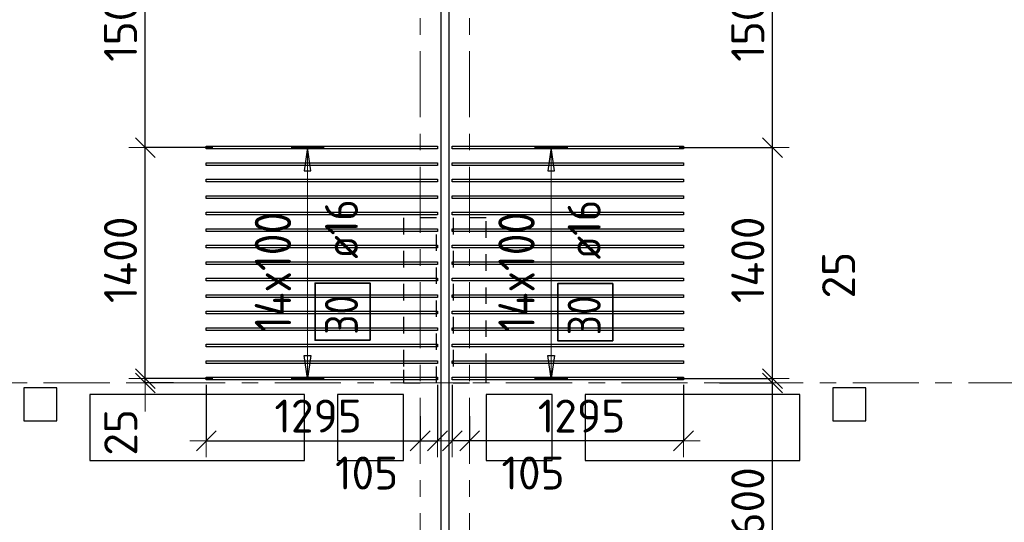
# Model space of a CAD drawing. Header units: metres. Extents: x -38 to 107, y -15 to 21.
# Tile 33 of 167: x 30.13 to 36.09, y 8.16 to 11.2. Entities that reach past the tile are written whole.
import ezdxf

# ---------------------------------------------------------------- set-up
doc = ezdxf.new("R2010")
doc.units = ezdxf.units.M
doc.header["$PDMODE"] = 65
for name, pattern in [('______11', [0.5, 0.4, -0.05, 0, -0.05]), ('______2', [0.0405, 0.03, -0.0105]), ('______5', [1.1, 0.8, -0.1, 0.1, -0.1])]:
    doc.linetypes.add(name, pattern=pattern)
for name, color, linetype, lineweight in [('XR$2$Осевая линия (1)', 7, '______5', 13), ('XR$4$Перекрытие (1)', 7, 'Continuous', 35), ('XR$4$Размерная линия (1)', 7, 'Continuous', 13)]:
    doc.layers.add(name, color=color, linetype=linetype, lineweight=lineweight)
doc.layers.add('XR$4$Арм.стержн.Доп. Арм верхн.зоны Х', color=7, linetype='Continuous', lineweight=35, true_color=0x8c8cff)
doc.layers.add('XR$6$Стена_ бетон несущ.', color=7, linetype='Continuous', lineweight=70, true_color=0xb4b496)
doc.styles.add('ISOCPEUR', font='txt')
doc.dimstyles.new('DIMSTYLE_3', dxfattribs={"dimtxt": 0.2, "dimasz": 0.2, "dimexe": 0, "dimexo": 0, "dimgap": 0.1, "dimtad": 2, "dimdec": 0, "dimlfac": 1000, "dimrnd": 5, "dimzin": 12, "dimdsep": 46, "dimtxsty": 'ISOCPEUR', "dimblk1": 'ALL_ML_STRICH', "dimblk2": 'ALL_ML_STRICH', "dimsah": 1, "dimcen": 0, "dimclrd": 7, "dimclre": 256, "dimclrt": 7, "dimadec": 0, "dimazin": 0, "dimtfac": 1, "dimtdec": 0, "dimtix": 1, "dimtmove": 2, "dimatfit": 3, "dimfxl": 0, "dimtzin": 0, "dimlwd": 0, "dimlwe": -3, "dimarcsym": 0})
doc.dimstyles.new('DIMSTYLE_33', dxfattribs={"dimtxt": 0.2, "dimasz": 0.2, "dimexe": 0, "dimexo": 0, "dimgap": 0.1, "dimtad": 2, "dimdec": 0, "dimlfac": 1000, "dimrnd": 5, "dimzin": 12, "dimdsep": 46, "dimtxsty": 'ISOCPEUR', "dimblk1": 'ALL_ML_STRICH', "dimblk2": 'ALL_ML_STRICH', "dimsah": 1, "dimcen": 0, "dimclrd": 7, "dimclre": 256, "dimclrt": 7, "dimadec": 0, "dimazin": 0, "dimtfac": 1, "dimtdec": 0, "dimtix": 1, "dimtmove": 2, "dimatfit": 3, "dimfxl": 0, "dimtvp": 1.2, "dimtzin": 0, "dimlwd": 0, "dimlwe": -3, "dimarcsym": 0})
doc.dimstyles.new('DIMSTYLE_34', dxfattribs={"dimtxt": 0.2, "dimasz": 0.2, "dimexe": 0, "dimexo": 0, "dimgap": 0.1, "dimtad": 0, "dimdec": 0, "dimlfac": 1000, "dimrnd": 5, "dimzin": 12, "dimdsep": 46, "dimtxsty": 'ISOCPEUR', "dimblk1": 'ALL_ML_STRICH', "dimblk2": 'ALL_ML_STRICH', "dimsah": 1, "dimcen": 0, "dimclrd": 7, "dimclre": 256, "dimclrt": 7, "dimadec": 0, "dimazin": 0, "dimtfac": 1, "dimtdec": 0, "dimtix": 1, "dimtmove": 2, "dimatfit": 3, "dimfxl": 0, "dimtvp": 1.2, "dimtzin": 0, "dimlwd": 0, "dimlwe": -3, "dimarcsym": 0})

# ---------------------------------------------------------------- blocks, each defined once
blk = doc.blocks.new('ALL_ML_STRICH')
at = {"color": 0, "linetype": 'ByBlock', "lineweight": -2}
for p, q in [((-0.3, -0.3), (0.3, 0.3)), ((0, -0.5), (0, 0.5)), ((-1, 0), (0.5, 0))]:
    blk.add_line(p, q, dxfattribs=at)
blk = doc.blocks.new('*D295')
at = {"layer": 'DEFPOINTS', "color": 7, "linetype": 'Continuous', "lineweight": 13, "transparency": 33554687}
for p in [(31.255, 9.0083), (32.55, 8.8195), (31.255, 8.6495)]:
    blk.add_point(p, dxfattribs=at)
at = {"layer": 'XR$4$Размерная линия (1)', "color": 9, "linetype": 'Continuous', "lineweight": -2, "true_color": 0xc7c7c7, "transparency": 33554687}
for p, q in [((31.255, 8.9883), (31.255, 8.6495)), ((32.55, 8.7995), (32.55, 8.6495))]:
    blk.add_line(p, q, dxfattribs=at)
at = {"layer": 'XR$4$Размерная линия (1)', "color": 7, "linetype": 'Continuous', "lineweight": -2, "transparency": 33554687}
blk.add_line((31.255, 8.6495), (32.55, 8.6495), dxfattribs=at)
at = {"layer": 'XR$4$Размерная линия (1)', "color": 7, "linetype": 'Continuous', "lineweight": 13, "transparency": 33554687, "xscale": 0.2, "yscale": 0.2, "zscale": 0.2, "rotation": 180}
blk.add_blockref('ALL_ML_STRICH', (31.255, 8.6495), dxfattribs=at)
at = {"layer": 'XR$4$Размерная линия (1)', "color": 7, "linetype": 'Continuous', "lineweight": 13, "transparency": 33554687, "xscale": 0.2, "yscale": 0.2, "zscale": 0.2}
blk.add_blockref('ALL_ML_STRICH', (32.55, 8.6495), dxfattribs=at)
at = {"layer": 'XR$4$Размерная линия (1)', "color": 7, "linetype": 'Continuous', "lineweight": 13, "transparency": 33554687, "insert": (31.9325, 8.7995), "char_height": 0.2, "width": 0.8, "attachment_point": 5, "style": 'ISOCPEUR'}
blk.add_mtext('\\A1;{1295}', dxfattribs=at)
blk = doc.blocks.new('*D296')
at = {"layer": 'DEFPOINTS', "color": 7, "linetype": 'Continuous', "lineweight": 13, "transparency": 33554687}
for p in [(32.655, 9.0083), (32.55, 8.8195), (32.55, 8.6495)]:
    blk.add_point(p, dxfattribs=at)
at = {"layer": 'XR$4$Размерная линия (1)', "color": 9, "linetype": 'Continuous', "lineweight": -2, "true_color": 0xc7c7c7, "transparency": 33554687}
for p, q in [((32.655, 8.9883), (32.655, 8.6495)), ((32.55, 8.7995), (32.55, 8.6495))]:
    blk.add_line(p, q, dxfattribs=at)
at = {"layer": 'XR$4$Размерная линия (1)', "color": 7, "linetype": 'Continuous', "lineweight": -2, "transparency": 33554687}
blk.add_line((32.55, 8.6495), (32.655, 8.6495), dxfattribs=at)
at = {"layer": 'XR$4$Размерная линия (1)', "color": 7, "linetype": 'Continuous', "lineweight": 13, "transparency": 33554687, "xscale": 0.2, "yscale": 0.2, "zscale": 0.2, "rotation": 180}
blk.add_blockref('ALL_ML_STRICH', (32.55, 8.6495), dxfattribs=at)
at = {"layer": 'XR$4$Размерная линия (1)', "color": 7, "linetype": 'Continuous', "lineweight": 13, "transparency": 33554687, "xscale": 0.2, "yscale": 0.2, "zscale": 0.2}
blk.add_blockref('ALL_ML_STRICH', (32.655, 8.6495), dxfattribs=at)
at = {"layer": 'XR$4$Размерная линия (1)', "color": 7, "linetype": 'Continuous', "lineweight": 13, "transparency": 33554687, "insert": (32.2262, 8.4543), "char_height": 0.2, "width": 0.6, "attachment_point": 5, "style": 'ISOCPEUR'}
blk.add_mtext('\\A1;{105}', dxfattribs=at)
blk = doc.blocks.new('*D303')
at = {"layer": 'DEFPOINTS', "color": 7, "linetype": 'Continuous', "lineweight": 13, "transparency": 33554687}
for p in [(34.145, 9.0083), (32.85, 8.8195), (34.145, 8.6495)]:
    blk.add_point(p, dxfattribs=at)
at = {"layer": 'XR$4$Размерная линия (1)', "color": 9, "linetype": 'Continuous', "lineweight": -2, "true_color": 0xc7c7c7, "transparency": 33554687}
for p, q in [((34.145, 8.9883), (34.145, 8.6495)), ((32.85, 8.7995), (32.85, 8.6495))]:
    blk.add_line(p, q, dxfattribs=at)
at = {"layer": 'XR$4$Размерная линия (1)', "color": 7, "linetype": 'Continuous', "lineweight": -2, "transparency": 33554687}
blk.add_line((34.145, 8.6495), (32.85, 8.6495), dxfattribs=at)
at = {"layer": 'XR$4$Размерная линия (1)', "color": 7, "linetype": 'Continuous', "lineweight": 13, "transparency": 33554687, "xscale": 0.2, "yscale": 0.2, "zscale": 0.2}
for p, rotation in [((32.85, 8.6495), 180), ((34.145, 8.6495), 360)]:
    blk.add_blockref('ALL_ML_STRICH', p, dxfattribs=dict(at, rotation=rotation))
at = {"layer": 'XR$4$Размерная линия (1)', "color": 7, "linetype": 'Continuous', "lineweight": 13, "transparency": 33554687, "insert": (33.5275, 8.7995), "char_height": 0.2, "width": 0.8, "attachment_point": 5, "style": 'ISOCPEUR'}
blk.add_mtext('\\A1;{1295}', dxfattribs=at)
blk = doc.blocks.new('*D304')
at = {"layer": 'DEFPOINTS', "color": 7, "linetype": 'Continuous', "lineweight": 13, "transparency": 33554687}
for p in [(32.745, 9.0083), (32.85, 8.8195), (32.85, 8.6495)]:
    blk.add_point(p, dxfattribs=at)
at = {"layer": 'XR$4$Размерная линия (1)', "color": 9, "linetype": 'Continuous', "lineweight": -2, "true_color": 0xc7c7c7, "transparency": 33554687}
for p, q in [((32.745, 8.9883), (32.745, 8.6495)), ((32.85, 8.7995), (32.85, 8.6495))]:
    blk.add_line(p, q, dxfattribs=at)
at = {"layer": 'XR$4$Размерная линия (1)', "color": 7, "linetype": 'Continuous', "lineweight": -2, "transparency": 33554687}
blk.add_line((32.85, 8.6495), (32.745, 8.6495), dxfattribs=at)
at = {"layer": 'XR$4$Размерная линия (1)', "color": 7, "linetype": 'Continuous', "lineweight": 13, "transparency": 33554687, "xscale": 0.2, "yscale": 0.2, "zscale": 0.2}
for p, rotation in [((32.745, 8.6495), 180), ((32.85, 8.6495), 360)]:
    blk.add_blockref('ALL_ML_STRICH', p, dxfattribs=dict(at, rotation=rotation))
at = {"layer": 'XR$4$Размерная линия (1)', "color": 7, "linetype": 'Continuous', "lineweight": 13, "transparency": 33554687, "insert": (33.2338, 8.4543), "char_height": 0.2, "width": 0.6, "attachment_point": 5, "style": 'ISOCPEUR'}
blk.add_mtext('\\A1;{105}', dxfattribs=at)
blk = doc.blocks.new('*D468')
at = {"layer": 'DEFPOINTS', "color": 7, "linetype": 'Continuous', "lineweight": 13, "transparency": 33554687}
for p in [(31.3139, 9.0262), (30.8857, 9), (31.0772, 9)]:
    blk.add_point(p, dxfattribs=at)
at = {"layer": 'XR$4$Размерная линия (1)', "color": 9, "linetype": 'Continuous', "lineweight": -2, "true_color": 0xc7c7c7, "transparency": 33554687}
for p, q in [((31.2939, 9.0262), (30.8857, 9.0262)), ((31.0572, 9), (30.8857, 9))]:
    blk.add_line(p, q, dxfattribs=at)
at = {"layer": 'XR$4$Размерная линия (1)', "color": 7, "linetype": 'Continuous', "lineweight": -2, "transparency": 33554687}
blk.add_line((30.8857, 9), (30.8857, 9.0262), dxfattribs=at)
at = {"layer": 'XR$4$Размерная линия (1)', "color": 7, "linetype": 'Continuous', "lineweight": 13, "transparency": 33554687, "xscale": 0.2, "yscale": 0.2, "zscale": 0.2}
for p, rotation in [((30.8857, 9), 270), ((30.8857, 9.0262), 90)]:
    blk.add_blockref('ALL_ML_STRICH', p, dxfattribs=dict(at, rotation=rotation))
at = {"layer": 'XR$4$Размерная линия (1)', "color": 7, "linetype": 'Continuous', "lineweight": 13, "transparency": 33554687, "insert": (30.7372, 8.7006), "char_height": 0.2, "width": 0.4, "attachment_point": 5, "rotation": 90, "style": 'ISOCPEUR'}
blk.add_mtext('\\A1;{25}', dxfattribs=at)
blk = doc.blocks.new('*D469')
at = {"layer": 'DEFPOINTS', "color": 7, "linetype": 'Continuous', "lineweight": 13, "transparency": 33554687}
for p in [(31.3153, 10.4262), (30.8857, 9.0262), (31.3139, 9.0262)]:
    blk.add_point(p, dxfattribs=at)
at = {"layer": 'XR$4$Размерная линия (1)', "color": 9, "linetype": 'Continuous', "lineweight": -2, "true_color": 0xc7c7c7, "transparency": 33554687}
for p, q in [((31.2953, 10.4262), (30.8857, 10.4262)), ((31.2939, 9.0262), (30.8857, 9.0262))]:
    blk.add_line(p, q, dxfattribs=at)
at = {"layer": 'XR$4$Размерная линия (1)', "color": 7, "linetype": 'Continuous', "lineweight": -2, "transparency": 33554687}
blk.add_line((30.8857, 9.0262), (30.8857, 10.4262), dxfattribs=at)
at = {"layer": 'XR$4$Размерная линия (1)', "color": 7, "linetype": 'Continuous', "lineweight": 13, "transparency": 33554687, "xscale": 0.2, "yscale": 0.2, "zscale": 0.2}
for p, rotation in [((30.8857, 10.4262), 90), ((30.8857, 9.0262), 270)]:
    blk.add_blockref('ALL_ML_STRICH', p, dxfattribs=dict(at, rotation=rotation))
at = {"layer": 'XR$4$Размерная линия (1)', "color": 7, "linetype": 'Continuous', "lineweight": 13, "transparency": 33554687, "insert": (30.7357, 9.7462), "char_height": 0.2, "width": 0.8, "attachment_point": 5, "rotation": 90, "style": 'ISOCPEUR'}
blk.add_mtext('\\A1;{1400}', dxfattribs=at)
blk = doc.blocks.new('*D470')
at = {"layer": 'DEFPOINTS', "color": 7, "linetype": 'Continuous', "lineweight": 13, "transparency": 33554687}
for p in [(31.3429, 11.9262), (30.8857, 10.4262), (31.3153, 10.4262)]:
    blk.add_point(p, dxfattribs=at)
at = {"layer": 'XR$4$Размерная линия (1)', "color": 9, "linetype": 'Continuous', "lineweight": -2, "true_color": 0xc7c7c7, "transparency": 33554687}
for p, q in [((31.3229, 11.9262), (30.8857, 11.9262)), ((31.2953, 10.4262), (30.8857, 10.4262))]:
    blk.add_line(p, q, dxfattribs=at)
at = {"layer": 'XR$4$Размерная линия (1)', "color": 7, "linetype": 'Continuous', "lineweight": -2, "transparency": 33554687}
blk.add_line((30.8857, 10.4262), (30.8857, 11.9262), dxfattribs=at)
at = {"layer": 'XR$4$Размерная линия (1)', "color": 7, "linetype": 'Continuous', "lineweight": 13, "transparency": 33554687, "xscale": 0.2, "yscale": 0.2, "zscale": 0.2}
for p, rotation in [((30.8857, 11.9262), 90), ((30.8857, 10.4262), 270)]:
    blk.add_blockref('ALL_ML_STRICH', p, dxfattribs=dict(at, rotation=rotation))
at = {"layer": 'XR$4$Размерная линия (1)', "color": 7, "linetype": 'Continuous', "lineweight": 13, "transparency": 33554687, "insert": (30.7357, 11.2062), "char_height": 0.2, "width": 0.8, "attachment_point": 5, "rotation": 90, "style": 'ISOCPEUR'}
blk.add_mtext('\\A1;{1500}', dxfattribs=at)
blk = doc.blocks.new('*D484')
at = {"layer": 'DEFPOINTS', "color": 7, "linetype": 'Continuous', "lineweight": 13, "transparency": 33554687}
for p in [(34.3438, 9), (34.4696, 7.4), (34.6844, 7.4)]:
    blk.add_point(p, dxfattribs=at)
at = {"layer": 'XR$4$Размерная линия (1)', "color": 9, "linetype": 'Continuous', "lineweight": -2, "true_color": 0xc7c7c7, "transparency": 33554687}
for p, q in [((34.3638, 9), (34.6844, 9)), ((34.4896, 7.4), (34.6844, 7.4))]:
    blk.add_line(p, q, dxfattribs=at)
at = {"layer": 'XR$4$Размерная линия (1)', "color": 7, "linetype": 'Continuous', "lineweight": -2, "transparency": 33554687}
blk.add_line((34.6844, 7.4), (34.6844, 9), dxfattribs=at)
at = {"layer": 'XR$4$Размерная линия (1)', "color": 7, "linetype": 'Continuous', "lineweight": 13, "transparency": 33554687, "xscale": 0.2, "yscale": 0.2, "zscale": 0.2}
for p, rotation in [((34.6844, 9), 90), ((34.6844, 7.4), 270)]:
    blk.add_blockref('ALL_ML_STRICH', p, dxfattribs=dict(at, rotation=rotation))
at = {"layer": 'XR$4$Размерная линия (1)', "color": 7, "linetype": 'Continuous', "lineweight": 13, "transparency": 33554687, "insert": (34.5344, 8.23), "char_height": 0.2, "width": 0.8, "attachment_point": 5, "rotation": 90, "style": 'ISOCPEUR'}
blk.add_mtext('\\A1;{1600}', dxfattribs=at)
blk = doc.blocks.new('*D485')
at = {"layer": 'DEFPOINTS', "color": 7, "linetype": 'Continuous', "lineweight": 13, "transparency": 33554687}
for p in [(34.0874, 9.0262), (34.3438, 9), (34.6844, 9)]:
    blk.add_point(p, dxfattribs=at)
at = {"layer": 'XR$4$Размерная линия (1)', "color": 9, "linetype": 'Continuous', "lineweight": -2, "true_color": 0xc7c7c7, "transparency": 33554687}
for p, q in [((34.1074, 9.0262), (34.6844, 9.0262)), ((34.3638, 9), (34.6844, 9))]:
    blk.add_line(p, q, dxfattribs=at)
at = {"layer": 'XR$4$Размерная линия (1)', "color": 7, "linetype": 'Continuous', "lineweight": -2, "transparency": 33554687}
blk.add_line((34.6844, 9), (34.6844, 9.0262), dxfattribs=at)
at = {"layer": 'XR$4$Размерная линия (1)', "color": 7, "linetype": 'Continuous', "lineweight": 13, "transparency": 33554687, "xscale": 0.2, "yscale": 0.2, "zscale": 0.2}
for p, rotation in [((34.6844, 9), 270), ((34.6844, 9.0262), 90)]:
    blk.add_blockref('ALL_ML_STRICH', p, dxfattribs=dict(at, rotation=rotation))
at = {"layer": 'XR$4$Размерная линия (1)', "color": 7, "linetype": 'Continuous', "lineweight": 13, "transparency": 33554687, "insert": (35.0844, 9.6531), "char_height": 0.2, "width": 0.4, "attachment_point": 5, "rotation": 90, "style": 'ISOCPEUR'}
blk.add_mtext('\\A1;{25}', dxfattribs=at)
blk = doc.blocks.new('*D486')
at = {"layer": 'DEFPOINTS', "color": 7, "linetype": 'Continuous', "lineweight": 13, "transparency": 33554687}
for p in [(34.0996, 10.4262), (34.0874, 9.0262), (34.6844, 9.0262)]:
    blk.add_point(p, dxfattribs=at)
at = {"layer": 'XR$4$Размерная линия (1)', "color": 9, "linetype": 'Continuous', "lineweight": -2, "true_color": 0xc7c7c7, "transparency": 33554687}
for p, q in [((34.1196, 10.4262), (34.6844, 10.4262)), ((34.1074, 9.0262), (34.6844, 9.0262))]:
    blk.add_line(p, q, dxfattribs=at)
at = {"layer": 'XR$4$Размерная линия (1)', "color": 7, "linetype": 'Continuous', "lineweight": -2, "transparency": 33554687}
blk.add_line((34.6844, 9.0262), (34.6844, 10.4262), dxfattribs=at)
at = {"layer": 'XR$4$Размерная линия (1)', "color": 7, "linetype": 'Continuous', "lineweight": 13, "transparency": 33554687, "xscale": 0.2, "yscale": 0.2, "zscale": 0.2}
for p, rotation in [((34.6844, 10.4262), 90), ((34.6844, 9.0262), 270)]:
    blk.add_blockref('ALL_ML_STRICH', p, dxfattribs=dict(at, rotation=rotation))
at = {"layer": 'XR$4$Размерная линия (1)', "color": 7, "linetype": 'Continuous', "lineweight": 13, "transparency": 33554687, "insert": (34.5344, 9.7462), "char_height": 0.2, "width": 0.8, "attachment_point": 5, "rotation": 90, "style": 'ISOCPEUR'}
blk.add_mtext('\\A1;{1400}', dxfattribs=at)
blk = doc.blocks.new('*D487')
at = {"layer": 'DEFPOINTS', "color": 7, "linetype": 'Continuous', "lineweight": 13, "transparency": 33554687}
for p in [(34.0988, 11.9262), (34.0996, 10.4262), (34.6844, 10.4262)]:
    blk.add_point(p, dxfattribs=at)
at = {"layer": 'XR$4$Размерная линия (1)', "color": 9, "linetype": 'Continuous', "lineweight": -2, "true_color": 0xc7c7c7, "transparency": 33554687}
for p, q in [((34.1188, 11.9262), (34.6844, 11.9262)), ((34.1196, 10.4262), (34.6844, 10.4262))]:
    blk.add_line(p, q, dxfattribs=at)
at = {"layer": 'XR$4$Размерная линия (1)', "color": 7, "linetype": 'Continuous', "lineweight": -2, "transparency": 33554687}
blk.add_line((34.6844, 10.4262), (34.6844, 11.9262), dxfattribs=at)
at = {"layer": 'XR$4$Размерная линия (1)', "color": 7, "linetype": 'Continuous', "lineweight": 13, "transparency": 33554687, "xscale": 0.2, "yscale": 0.2, "zscale": 0.2}
for p, rotation in [((34.6844, 11.9262), 90), ((34.6844, 10.4262), 270)]:
    blk.add_blockref('ALL_ML_STRICH', p, dxfattribs=dict(at, rotation=rotation))
at = {"layer": 'XR$4$Размерная линия (1)', "color": 7, "linetype": 'Continuous', "lineweight": 13, "transparency": 33554687, "insert": (34.5344, 11.2062), "char_height": 0.2, "width": 0.8, "attachment_point": 5, "rotation": 90, "style": 'ISOCPEUR'}
blk.add_mtext('\\A1;{1500}', dxfattribs=at)

msp = doc.modelspace()

# ---------------------------------------------------------------- linework, layer by layer
at = {"layer": 'XR$2$Осевая линия (1)', "color": 253, "linetype": '______11', "lineweight": 13, "true_color": 0xa0a0a0, "transparency": 33554687}
for p, q in [((32.55, -3.39), (32.55, 19.78)), ((32.85, -3.39), (32.85, 19.78)), ((-2.63, 9), (62.6, 9))]:
    msp.add_line(p, q, dxfattribs=at)
at = {"layer": 'XR$4$Арм.стержн.Доп. Арм верхн.зоны Х', "color": 253, "linetype": 'Continuous', "lineweight": -3, "true_color": 0xa0a0a0, "transparency": 33554687}
for p, q in [((31.8687, 10.4262), (31.7687, 10.4262)), ((31.8687, 10.4262), (31.9687, 10.4262)), ((33.3437, 10.4262), (33.2437, 10.4262)), ((33.3437, 10.4262), (33.4437, 10.4262)), ((31.8687, 9.0262), (31.7687, 9.0262)), ((31.8687, 9.0262), (31.9687, 9.0262)), ((33.3437, 9.0262), (33.2437, 9.0262)), ((33.3437, 9.0262), (33.4437, 9.0262))]:
    msp.add_line(p, q, dxfattribs=at)
at = {"layer": 'XR$4$Арм.стержн.Доп. Арм верхн.зоны Х', "color": 7, "linetype": 'Continuous', "lineweight": 25, "transparency": 33554687}
for p, q in [((31.8687, 10.4262), (31.8487, 10.2862)), ((31.8887, 10.2862), (31.8687, 10.4262)), ((33.3437, 10.4262), (33.3237, 10.2862)), ((33.3637, 10.2862), (33.3437, 10.4262)), ((31.8487, 10.2862), (31.8887, 10.2862)), ((33.3237, 10.2862), (33.3637, 10.2862)), ((31.8687, 9.0262), (31.8487, 9.1662)), ((31.8487, 9.1662), (31.8887, 9.1662)), ((31.8887, 9.1662), (31.8687, 9.0262)), ((33.3437, 9.0262), (33.3237, 9.1662)), ((33.3237, 9.1662), (33.3637, 9.1662)), ((33.3637, 9.1662), (33.3437, 9.0262))]:
    msp.add_line(p, q, dxfattribs=at)
at = {"layer": 'XR$4$Арм.стержн.Доп. Арм верхн.зоны Х', "color": 7, "linetype": 'Continuous', "lineweight": 13, "transparency": 33554687}
for p, q in [((31.8687, 10.4262), (31.8687, 10.4262)), ((31.8687, 9.0262), (31.8687, 10.4262)), ((33.3437, 10.4262), (33.3437, 10.4262)), ((33.3437, 9.0262), (33.3437, 10.4262)), ((31.8687, 9.0262), (31.8687, 9.0262)), ((33.3437, 9.0262), (33.3437, 9.0262))]:
    msp.add_line(p, q, dxfattribs=at)
at = {"layer": 'XR$4$Арм.стержн.Доп. Арм верхн.зоны Х', "color": 7, "linetype": 'Continuous', "lineweight": 25, "transparency": 33554687}
for points in [[(32.655, 10.4182), (31.255, 10.4182), (31.255, 10.4342), (32.655, 10.4342), (32.655, 10.4182)], [(32.745, 10.4342), (34.145, 10.4342), (34.145, 10.4182), (32.745, 10.4182), (32.745, 10.4342)], [(32.655, 10.3182), (31.255, 10.3182), (31.255, 10.3342), (32.655, 10.3342), (32.655, 10.3182)], [(32.745, 10.3342), (34.145, 10.3342), (34.145, 10.3182), (32.745, 10.3182), (32.745, 10.3342)], [(32.655, 10.2182), (31.255, 10.2182), (31.255, 10.2342), (32.655, 10.2342), (32.655, 10.2182)], [(32.745, 10.2342), (34.145, 10.2342), (34.145, 10.2182), (32.745, 10.2182), (32.745, 10.2342)], [(32.655, 10.1182), (31.255, 10.1182), (31.255, 10.1342), (32.655, 10.1342), (32.655, 10.1182)], [(32.745, 10.1342), (34.145, 10.1342), (34.145, 10.1182), (32.745, 10.1182), (32.745, 10.1342)], [(32.655, 10.0182), (31.255, 10.0182), (31.255, 10.0342), (32.655, 10.0342), (32.655, 10.0182)], [(32.745, 10.0342), (34.145, 10.0342), (34.145, 10.0182), (32.745, 10.0182), (32.745, 10.0342)], [(32.655, 9.9182), (31.255, 9.9182), (31.255, 9.9342), (32.655, 9.9342), (32.655, 9.9182)], [(32.745, 9.9342), (34.145, 9.9342), (34.145, 9.9182), (32.745, 9.9182), (32.745, 9.9342)], [(32.655, 9.8182), (31.255, 9.8182), (31.255, 9.8342), (32.655, 9.8342), (32.655, 9.8182)], [(32.745, 9.8342), (34.145, 9.8342), (34.145, 9.8182), (32.745, 9.8182), (32.745, 9.8342)], [(32.655, 9.7182), (31.255, 9.7182), (31.255, 9.7342), (32.655, 9.7342), (32.655, 9.7182)], [(32.745, 9.7342), (34.145, 9.7342), (34.145, 9.7182), (32.745, 9.7182), (32.745, 9.7342)], [(32.655, 9.6182), (31.255, 9.6182), (31.255, 9.6342), (32.655, 9.6342), (32.655, 9.6182)], [(32.745, 9.6342), (34.145, 9.6342), (34.145, 9.6182), (32.745, 9.6182), (32.745, 9.6342)], [(32.655, 9.5182), (31.255, 9.5182), (31.255, 9.5342), (32.655, 9.5342), (32.655, 9.5182)], [(32.745, 9.5342), (34.145, 9.5342), (34.145, 9.5182), (32.745, 9.5182), (32.745, 9.5342)], [(32.655, 9.4182), (31.255, 9.4182), (31.255, 9.4342), (32.655, 9.4342), (32.655, 9.4182)], [(32.745, 9.4342), (34.145, 9.4342), (34.145, 9.4182), (32.745, 9.4182), (32.745, 9.4342)], [(32.655, 9.3182), (31.255, 9.3182), (31.255, 9.3342), (32.655, 9.3342), (32.655, 9.3182)], [(32.745, 9.3342), (34.145, 9.3342), (34.145, 9.3182), (32.745, 9.3182), (32.745, 9.3342)], [(32.655, 9.2182), (31.255, 9.2182), (31.255, 9.2342), (32.655, 9.2342), (32.655, 9.2182)], [(32.745, 9.2342), (34.145, 9.2342), (34.145, 9.2182), (32.745, 9.2182), (32.745, 9.2342)], [(32.655, 9.1182), (31.255, 9.1182), (31.255, 9.1342), (32.655, 9.1342), (32.655, 9.1182)], [(32.745, 9.1342), (34.145, 9.1342), (34.145, 9.1182), (32.745, 9.1182), (32.745, 9.1342)], [(32.655, 9.0182), (31.255, 9.0182), (31.255, 9.0342), (32.655, 9.0342), (32.655, 9.0182)], [(32.745, 9.0342), (34.145, 9.0342), (34.145, 9.0182), (32.745, 9.0182), (32.745, 9.0342)]]:
    msp.add_lwpolyline(points, dxfattribs=at)
at = {"layer": 'XR$4$Арм.стержн.Доп. Арм верхн.зоны Х', "color": 7, "linetype": 'Continuous', "lineweight": 35, "transparency": 33554687}
for points in [[(32.2471, 9.2591), (32.2471, 9.6057), (31.9138, 9.6057), (31.9138, 9.2591), (32.2471, 9.2591)], [(33.717, 9.2557), (33.717, 9.6023), (33.3837, 9.6023), (33.3837, 9.2557), (33.717, 9.2557)]]:
    msp.add_lwpolyline(points, dxfattribs=at)
at = {"layer": 'XR$4$Перекрытие (1)', "color": 7, "linetype": 'Continuous', "lineweight": 25, "transparency": 33554687}
for p, q in [((32.675, 16.6502), (32.675, -0.25)), ((32.725, -0.2498), (32.725, 16.4002)), ((30.15, 8.9702), (30.15, 8.7702)), ((30.35, 8.9702), (30.15, 8.9702)), ((30.35, 8.7702), (30.35, 8.9702)), ((35.05, 8.9702), (35.05, 8.7702)), ((35.25, 8.9702), (35.05, 8.9702)), ((35.25, 8.7702), (35.25, 8.9702)), ((30.55, 8.9302), (30.55, 8.5302)), ((31.85, 8.9302), (30.55, 8.9302)), ((31.85, 8.5302), (31.85, 8.9302)), ((32.0501, 8.9302), (32.0501, 8.5302)), ((32.4501, 8.9302), (32.0501, 8.9302)), ((32.4501, 8.5302), (32.4501, 8.9302)), ((32.95, 8.9302), (32.95, 8.5302)), ((33.35, 8.9302), (32.95, 8.9302)), ((33.35, 8.5302), (33.35, 8.9302)), ((33.55, 8.9302), (33.55, 8.5302)), ((34.85, 8.9302), (33.55, 8.9302)), ((34.85, 8.5302), (34.85, 8.9302)), ((30.15, 8.7702), (30.35, 8.7702)), ((35.05, 8.7702), (35.25, 8.7702)), ((30.55, 8.5302), (31.85, 8.5302)), ((32.0501, 8.5302), (32.4501, 8.5302)), ((32.95, 8.5302), (33.35, 8.5302)), ((33.55, 8.5302), (34.85, 8.5302))]:
    msp.add_line(p, q, dxfattribs=at)
at = {"layer": 'XR$6$Стена_ бетон несущ.', "color": 253, "linetype": '______2', "lineweight": -3, "true_color": 0xa0a0a0, "transparency": 33554687}
for p, q in [((32.45, 10), (32.45, 9.08)), ((32.65, 10), (32.45, 10)), ((32.65, 9), (32.65, 10)), ((32.95, 10), (32.75, 10)), ((32.75, 10), (32.75, 9)), ((32.95, 9.0795), (32.95, 10)), ((32.45, 9.08), (32.45, 9)), ((32.95, 9), (32.95, 9.0795)), ((32.45, 9), (32.65, 9)), ((32.75, 9), (32.95, 9))]:
    msp.add_line(p, q, dxfattribs=at)

# ---------------------------------------------------------------- texts
at = {"layer": 'XR$4$Арм.стержн.Доп. Арм верхн.зоны Х', "color": 7, "linetype": 'Continuous', "lineweight": 13, "transparency": 33554687, "char_height": 0.22, "width": 0.952835, "attachment_point": 7, "rotation": 90, "style": 'ISOCPEUR'}
for insert in [(31.7687, 9.3082), (33.2437, 9.3082)]:
    msp.add_mtext('\\W0.87;14x100', dxfattribs=dict(at, insert=insert))
at = {"layer": 'XR$4$Арм.стержн.Доп. Арм верхн.зоны Х', "color": 7, "linetype": 'Continuous', "lineweight": 25, "transparency": 33554687, "char_height": 0.2, "attachment_point": 7, "rotation": 90, "style": 'ISOCPEUR'}
for s, insert, width in [('\\W0.89; ø16 ', (32.1738, 9.6391), 0.749105), ('\\W0.89; ø16 ', (33.6437, 9.6357), 0.749105), ('\\W0.87;30', (32.1738, 9.2924), 0.367208), ('\\W0.87;30', (33.6437, 9.289), 0.367208)]:
    msp.add_mtext(s, dxfattribs=dict(at, insert=insert, width=width))

# ---------------------------------------------------------------- dimensions: what is measured, and where the dimension line sits
at = {"layer": 'XR$4$Размерная линия (1)', "color": 7, "linetype": 'Continuous', "lineweight": 13, "transparency": 33554687}
for base, p1, p2, angle, dimstyle, picture, middle in [((30.8857, 11.9262), (31.2953, 10.4262), (31.3229, 11.9262), 90, 'DIMSTYLE_3', '*D470', (30.7357, 11.2062)), ((34.6844, 11.9262), (34.1196, 10.4262), (34.1188, 11.9262), 90, 'DIMSTYLE_3', '*D487', (34.5344, 11.2062)), ((30.8857, 10.4262), (31.2939, 9.0262), (31.2953, 10.4262), 90, 'DIMSTYLE_3', '*D469', (30.7357, 9.7462)), ((34.6844, 10.4262), (34.1074, 9.0262), (34.1196, 10.4262), 90, 'DIMSTYLE_3', '*D486', (34.5344, 9.7462)), ((34.6844, 9.0262), (34.3638, 9), (34.1074, 9.0262), 90, 'DIMSTYLE_34', '*D485', (35.0844, 9.6531)), ((30.8857, 9.0262), (31.0572, 9), (31.2939, 9.0262), 90, 'DIMSTYLE_33', '*D468', (30.7372, 8.7006)), ((34.6844, 9), (34.4896, 7.4), (34.3638, 9), 90, 'DIMSTYLE_3', '*D484', (34.5344, 8.23)), ((32.745, 8.6495), (32.85, 8.7995), (32.745, 8.9883), 180, 'DIMSTYLE_33', '*D304', (33.2338, 8.4543)), ((32.85, 8.6495), (34.145, 8.9883), (32.85, 8.7995), 180, 'DIMSTYLE_3', '*D303', (33.5275, 8.7995))]:
    dim = msp.add_linear_dim(base=base, p1=p1, p2=p2, angle=angle, dimstyle=dimstyle, override={"dimpost": '<>', "dimclrd": 7, "dimclre": 9, "dimclrt": 7, "dimlwd": 0, "dimlwe": 65533}, dxfattribs=at)
    dim.commit()
    dim.dimension.update_dxf_attribs({"geometry": picture, "text_midpoint": middle, "dimtype": 160})
for base, p1, p2, dimstyle, picture, middle in [((32.55, 8.6495), (31.255, 8.9883), (32.55, 8.7995), 'DIMSTYLE_3', '*D295', (31.9325, 8.7995)), ((32.655, 8.6495), (32.55, 8.7995), (32.655, 8.9883), 'DIMSTYLE_34', '*D296', (32.2262, 8.4543))]:
    dim = msp.add_linear_dim(base=base, p1=p1, p2=p2, dimstyle=dimstyle, override={"dimpost": '<>', "dimclrd": 7, "dimclre": 9, "dimclrt": 7, "dimlwd": 0, "dimlwe": 65533}, dxfattribs=at)
    dim.commit()
    dim.dimension.update_dxf_attribs({"geometry": picture, "text_midpoint": middle, "dimtype": 160})

doc.saveas('drawing.dxf')
